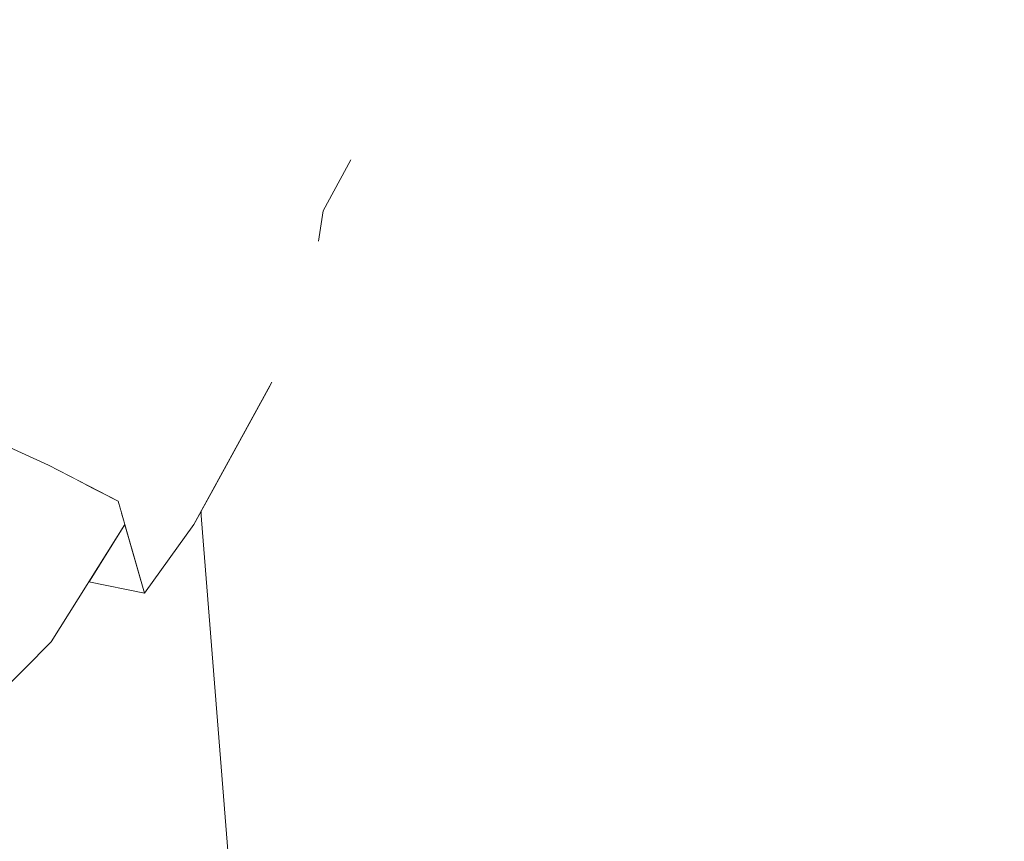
# Model space of a CAD drawing. Header units: millimetres. Extents: x 90539 to 127778, y -34922 to 14506.
# Tile 130 of 256: x 110745 to 111008, y 781 to 1000. Entities that reach past the tile are written whole.
import ezdxf

# ---------------------------------------------------------------- set-up
doc = ezdxf.new("R2010")
doc.units = ezdxf.units.MM
doc.header["$MEASUREMENT"] = 0
doc.linetypes.add('Wipeout_Contour', pattern=[1000, 0, -1000])
for name, color, linetype in [('Nowe_A-Niepełnosprawni', 7, 'Continuous'), ('Nowe_A-Wymiary-Wewnętrzne', 7, 'Continuous'), ('Nowe_A-Wymiary-Zewnętrzne', 7, 'Continuous'), ('Nowe_A-Ściany-Działowe', 7, 'Continuous')]:
    doc.layers.add(name, color=color, linetype=linetype)
for name, color, linetype, lineweight in [('Nowe_A-Niepełnosprawni_Nr_pióra__4', 7, 'Continuous', 13), ('Nowe_A-Wymiary-Wewnętrzne_Nr_pióra__46', 5, 'Continuous', 15), ('Nowe_A-Wymiary-Zewnętrzne_Nr_pióra__46', 5, 'Continuous', 15)]:
    doc.layers.add(name, color=color, linetype=linetype, lineweight=lineweight)
for name, color, linetype, lineweight, true_color in [('Nowe_A-Wymiary-Wewnętrzne_Nr_pióra__45', 7, 'Continuous', 15, 0x40a5ff), ('Nowe_A-Wymiary-Wewnętrzne_Nr_pióra__85', 7, 'Continuous', 13, 0x80c2ff), ('Nowe_A-Wymiary-Zewnętrzne_Nr_pióra__45', 7, 'Continuous', 15, 0x40a5ff), ('Nowe_A-Wymiary-Zewnętrzne_Nr_pióra__85', 7, 'Continuous', 13, 0x80c2ff)]:
    doc.layers.add(name, color=color, linetype=linetype, lineweight=lineweight, true_color=true_color)
doc.styles.add('STYL_AUTOMATYCZNY_2', font='arial.ttf')
doc.dimstyles.new('STYL_AUTOMATYCZNY__1', dxfattribs={"dimtxt": 125, "dimasz": 47.5, "dimexe": 0.18, "dimexo": 20, "dimgap": 0, "dimtad": 1, "dimdec": 1, "dimlfac": 0.1, "dimzin": 0, "dimdsep": 46, "dimtxsty": 'STYL_AUTOMATYCZNY_2', "dimblk": 'ARROWHEAD_11', "dimblk1": 'ARROWHEAD_11', "dimblk2": 'ARROWHEAD_11', "dimcen": 0.09, "dimclrd": 256, "dimclre": 256, "dimclrt": 5, "dimadec": 1, "dimazin": 0, "dimtfac": 1, "dimtdec": 4, "dimtmove": 0, "dimatfit": 3, "dimfxl": 0, "dimtolj": 1, "dimtzin": 0, "dimarcsym": 0})

# ---------------------------------------------------------------- blocks, each defined once
blk = doc.blocks.new('ElemPrzekroju_23')
at = {"color": 254, "linetype": 'Wipeout_Contour', "lineweight": 0, "ltscale": 332437.342955}
blk.add_wipeout([(110802.77, 1046.28), (110803.32, 976.73), (110816.9, 1013.99)], dxfattribs=at).dxf.layer = 'Nowe_A-Niepełnosprawni'
at = {"color": 254, "linetype": 'Wipeout_Contour', "lineweight": 0, "ltscale": 332672.751528}
blk.add_wipeout([(110863.47, 956.69), (110925.89, 918.13), (110870.36, 1023)], dxfattribs=at).dxf.layer = 'Nowe_A-Niepełnosprawni'
at = {"color": 254, "linetype": 'Wipeout_Contour', "lineweight": 0, "ltscale": 333075.361572}
blk.add_wipeout([(110996, 940.97), (111052.99, 941.22), (111013.66, 1004.53)], dxfattribs=at).dxf.layer = 'Nowe_A-Niepełnosprawni'
at = {"color": 254, "linetype": 'Wipeout_Contour', "lineweight": 0, "ltscale": 332310.843353}
blk.add_wipeout([(110754.64, 940.64), (110779.32, 938.46), (110764.31, 998.28)], dxfattribs=at).dxf.layer = 'Nowe_A-Niepełnosprawni'
at = {"color": 254, "linetype": 'Wipeout_Contour', "lineweight": 0, "ltscale": 554179.474533}
blk.add_wipeout([(110815.25, 908.85), (110840.31, 791.6), (110871.96, 787.78), (110817.27, 913.46), (110816.81, 911.72)], dxfattribs=at).dxf.layer = 'Nowe_A-Niepełnosprawni'
at = {"color": 254, "linetype": 'Wipeout_Contour', "lineweight": 0, "ltscale": 332744.66976}
blk.add_wipeout([(110901.15, 812.13), (110949.34, 843.97), (110884.2, 888.97)], dxfattribs=at).dxf.layer = 'Nowe_A-Niepełnosprawni'
at = {"color": 254, "linetype": 'Wipeout_Contour', "lineweight": 0, "ltscale": 1883095.385705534}
blk.add_wipeout([(110718.95, 727.92), (110720.48, 642), (110793.83, 642), (110795.37, 645.81), (110778.39, 649.06), (110781.29, 663.26), (110801, 721.77), (110801.83, 748.62), (110801.83, 763), (110793.41, 868.98), (110791.49, 865.5), (110778.33, 847.23), (110763.53, 850.26), (110753.48, 834.18), (110739.06, 819.66), (110720.73, 790.64), (110719.74, 742.01)], dxfattribs=at).dxf.layer = 'Nowe_A-Niepełnosprawni'
at = {"color": 254, "linetype": 'Wipeout_Contour', "lineweight": 0, "ltscale": 332397.524805}
blk.add_wipeout([(110778.24, 990.43), (110803.32, 976.73), (110802.77, 1046.28)], dxfattribs=at).dxf.layer = 'Nowe_A-Niepełnosprawni'
at = {"color": 254, "linetype": 'Wipeout_Contour', "lineweight": 0, "ltscale": 332858.489499}
blk.add_wipeout([(110922.34, 1029.45), (110940.05, 972.53), (110982.34, 1000.24)], dxfattribs=at).dxf.layer = 'Nowe_A-Niepełnosprawni'
at = {"color": 254, "linetype": 'Wipeout_Contour', "lineweight": 0, "ltscale": 332508.194592}
blk.add_wipeout([(110837.19, 1005.84), (110813.26, 968.36), (110844.91, 976.57)], dxfattribs=at).dxf.layer = 'Nowe_A-Niepełnosprawni'
at = {"color": 254, "linetype": 'Wipeout_Contour', "lineweight": 0, "ltscale": 332300.041233}
blk.add_wipeout([(110754.64, 940.64), (110753.92, 907.7), (110779.32, 938.46)], dxfattribs=at).dxf.layer = 'Nowe_A-Niepełnosprawni'
at = {"color": 254, "linetype": 'Wipeout_Contour', "lineweight": 0, "ltscale": 554049.970203}
blk.add_wipeout([(110818.01, 916.12), (110788.72, 880.86), (110791.49, 865.5), (110816.81, 911.72), (110817.27, 913.46)], dxfattribs=at).dxf.layer = 'Nowe_A-Niepełnosprawni'
at = {"color": 254, "linetype": 'Wipeout_Contour', "lineweight": 0, "ltscale": 443102.21323}
blk.add_wipeout([(110763.53, 850.26), (110778.33, 847.23), (110774.42, 860.9), (110773.09, 865.54)], dxfattribs=at).dxf.layer = 'Nowe_A-Niepełnosprawni'
at = {"color": 254, "linetype": 'Wipeout_Contour', "lineweight": 0, "ltscale": 332229.374329}
blk.add_wipeout([(110750.4, 837.55), (110743.93, 848.21), (110725.92, 806.44)], dxfattribs=at).dxf.layer = 'Nowe_A-Niepełnosprawni'
at = {"color": 254, "linetype": 'Wipeout_Contour', "lineweight": 0, "ltscale": 332893.865845}
blk.add_wipeout([(110949.34, 843.97), (110944.23, 780.99), (110990.75, 841.76)], dxfattribs=at).dxf.layer = 'Nowe_A-Niepełnosprawni'
at = {"color": 254, "linetype": 'Wipeout_Contour', "lineweight": 0, "ltscale": 332562.383794}
blk.add_wipeout([(110840.31, 791.6), (110838.72, 647.56), (110875.77, 730.36)], dxfattribs=at).dxf.layer = 'Nowe_A-Niepełnosprawni'
at = {"color": 254, "linetype": 'Wipeout_Contour', "lineweight": 0, "ltscale": 332591.656337}
blk.add_wipeout([(110863.47, 956.69), (110870.36, 1023), (110844.91, 976.57)], dxfattribs=at).dxf.layer = 'Nowe_A-Niepełnosprawni'
at = {"color": 254, "linetype": 'Wipeout_Contour', "lineweight": 0, "ltscale": 332939.758301}
blk.add_wipeout([(110982.34, 1000.24), (110949.11, 944.47), (110996, 940.97)], dxfattribs=at).dxf.layer = 'Nowe_A-Niepełnosprawni'
at = {"color": 254, "linetype": 'Wipeout_Contour', "lineweight": 0, "ltscale": 554124.722271}
blk.add_wipeout([(110826.02, 949.21), (110813.26, 968.36), (110820.04, 929.2), (110821.07, 932.56), (110824.78, 941.16)], dxfattribs=at).dxf.layer = 'Nowe_A-Niepełnosprawni'
at = {"color": 254, "linetype": 'Wipeout_Contour', "lineweight": 0, "ltscale": 332237.714147}
blk.add_wipeout([(110720.67, 895.87), (110752.74, 881.35), (110753.92, 907.7)], dxfattribs=at).dxf.layer = 'Nowe_A-Niepełnosprawni'
at = {"color": 254, "linetype": 'Wipeout_Contour', "lineweight": 0, "ltscale": 332431.445001}
blk.add_wipeout([(110811.6, 902.12), (110797.75, 876.9), (110812.33, 825.48)], dxfattribs=at).dxf.layer = 'Nowe_A-Niepełnosprawni'
at = {"color": 254, "linetype": 'Wipeout_Contour', "lineweight": 0, "ltscale": 332803.255465}
blk.add_wipeout([(110901.15, 812.13), (110944.23, 780.99), (110949.34, 843.97)], dxfattribs=at).dxf.layer = 'Nowe_A-Niepełnosprawni'
at = {"color": 254, "linetype": 'Wipeout_Contour', "lineweight": 0, "ltscale": 333001.457729}
blk.add_wipeout([(110990.75, 841.76), (110987.07, 779.61), (111014.62, 779.1)], dxfattribs=at).dxf.layer = 'Nowe_A-Niepełnosprawni'
at = {"color": 254, "linetype": 'Wipeout_Contour', "lineweight": 0, "ltscale": 332746.270007}
blk.add_wipeout([(110940.05, 972.53), (110922.34, 1029.45), (110870.36, 1023)], dxfattribs=at).dxf.layer = 'Nowe_A-Niepełnosprawni'
at = {"color": 254, "linetype": 'Wipeout_Contour', "lineweight": 0, "ltscale": 332467.075354}
blk.add_wipeout([(110837.19, 1005.84), (110803.32, 976.73), (110813.26, 968.36)], dxfattribs=at).dxf.layer = 'Nowe_A-Niepełnosprawni'
at = {"color": 254, "linetype": 'Wipeout_Contour', "lineweight": 0, "ltscale": 554190.027926}
blk.add_wipeout([(110821.07, 932.56), (110863.47, 956.69), (110833.39, 962.83), (110826.02, 949.21), (110824.78, 941.16)], dxfattribs=at).dxf.layer = 'Nowe_A-Niepełnosprawni'
at = {"color": 254, "linetype": 'Wipeout_Contour', "lineweight": 0, "ltscale": 332889.634734}
blk.add_wipeout([(110949.11, 944.47), (110929.86, 882.61), (110999.45, 876.33)], dxfattribs=at).dxf.layer = 'Nowe_A-Niepełnosprawni'
at = {"color": 254, "linetype": 'Wipeout_Contour', "lineweight": 0, "ltscale": 332236.718861}
blk.add_wipeout([(110717.07, 923.96), (110753.92, 907.7), (110754.64, 940.64)], dxfattribs=at).dxf.layer = 'Nowe_A-Niepełnosprawni'
at = {"color": 254, "linetype": 'Wipeout_Contour', "lineweight": 0, "ltscale": 443243.185066}
blk.add_wipeout([(110803.55, 914.79), (110788.72, 880.86), (110818.01, 916.12), (110818.5, 919.44)], dxfattribs=at).dxf.layer = 'Nowe_A-Niepełnosprawni'
at = {"color": 254, "linetype": 'Wipeout_Contour', "lineweight": 0, "ltscale": 332882.942171}
blk.add_wipeout([(110927.81, 728.45), (111003.26, 702.25), (110944.23, 780.99)], dxfattribs=at).dxf.layer = 'Nowe_A-Niepełnosprawni'
at = {"color": 254, "linetype": 'Wipeout_Contour', "lineweight": 0, "ltscale": 332379.472957}
blk.add_wipeout([(110778.24, 990.43), (110802.77, 1046.28), (110783.96, 1038.03)], dxfattribs=at).dxf.layer = 'Nowe_A-Niepełnosprawni'
at = {"color": 254, "linetype": 'Wipeout_Contour', "lineweight": 0, "ltscale": 333089.082028}
blk.add_wipeout([(110996, 940.97), (111028.73, 875.63), (111052.99, 941.22)], dxfattribs=at).dxf.layer = 'Nowe_A-Niepełnosprawni'
at = {"color": 254, "linetype": 'Wipeout_Contour', "lineweight": 0, "ltscale": 332360.847892}
blk.add_wipeout([(110788.72, 880.86), (110797, 923.84), (110764.35, 902.14)], dxfattribs=at).dxf.layer = 'Nowe_A-Niepełnosprawni'
at = {"color": 254, "linetype": 'Wipeout_Contour', "lineweight": 0, "ltscale": 665051.710312}
blk.add_wipeout([(110817.27, 913.46), (110871.96, 787.78), (110884.2, 888.97), (110819.06, 923.02), (110818.5, 919.44), (110818.01, 916.12)], dxfattribs=at).dxf.layer = 'Nowe_A-Niepełnosprawni'
at = {"color": 254, "linetype": 'Wipeout_Contour', "lineweight": 0, "ltscale": 332781.181843}
blk.add_wipeout([(110927.81, 728.45), (110944.23, 780.99), (110901.15, 812.13)], dxfattribs=at).dxf.layer = 'Nowe_A-Niepełnosprawni'
at = {"color": 254, "linetype": 'Wipeout_Contour', "lineweight": 0, "ltscale": 332307.291547}
blk.add_wipeout([(110745.04, 1010.73), (110764.31, 998.28), (110783.96, 1038.03)], dxfattribs=at).dxf.layer = 'Nowe_A-Niepełnosprawni'
at = {"color": 254, "linetype": 'Wipeout_Contour', "lineweight": 0, "ltscale": 332748.780982}
blk.add_wipeout([(110925.89, 918.13), (110940.05, 972.53), (110870.36, 1023)], dxfattribs=at).dxf.layer = 'Nowe_A-Niepełnosprawni'
at = {"color": 254, "linetype": 'Wipeout_Contour', "lineweight": 0, "ltscale": 554093.023334}
blk.add_wipeout([(110813.26, 968.36), (110803.55, 914.79), (110818.5, 919.44), (110819.06, 923.02), (110820.04, 929.2)], dxfattribs=at).dxf.layer = 'Nowe_A-Niepełnosprawni'
at = {"color": 254, "linetype": 'Wipeout_Contour', "lineweight": 0, "ltscale": 332940.567549}
blk.add_wipeout([(110999.45, 876.33), (110980.91, 912.27), (110949.11, 944.47)], dxfattribs=at).dxf.layer = 'Nowe_A-Niepełnosprawni'
at = {"color": 254, "linetype": 'Wipeout_Contour', "lineweight": 0, "ltscale": 332352.212346}
blk.add_wipeout([(110797, 923.84), (110779.32, 938.46), (110764.35, 902.14)], dxfattribs=at).dxf.layer = 'Nowe_A-Niepełnosprawni'
at = {"color": 254, "linetype": 'Wipeout_Contour', "lineweight": 0, "ltscale": 554110.184024}
blk.add_wipeout([(110812.38, 903.55), (110811.6, 902.12), (110812.33, 825.48), (110840.31, 791.6), (110815.25, 908.85)], dxfattribs=at).dxf.layer = 'Nowe_A-Niepełnosprawni'
at = {"color": 254, "linetype": 'Wipeout_Contour', "lineweight": 0, "ltscale": 332368.371792}
blk.add_wipeout([(110788.72, 880.86), (110778.33, 847.23), (110791.49, 865.5)], dxfattribs=at).dxf.layer = 'Nowe_A-Niepełnosprawni'
at = {"color": 254, "linetype": 'Wipeout_Contour', "lineweight": 0, "ltscale": 332712.510607}
blk.add_wipeout([(110875.77, 730.36), (110927.81, 728.45), (110901.15, 812.13)], dxfattribs=at).dxf.layer = 'Nowe_A-Niepełnosprawni'
at = {"color": 254, "linetype": 'Wipeout_Contour', "lineweight": 0, "ltscale": 332566.308847}
blk.add_wipeout([(110837.19, 1005.84), (110844.91, 976.57), (110870.36, 1023)], dxfattribs=at).dxf.layer = 'Nowe_A-Niepełnosprawni'
at = {"color": 254, "linetype": 'Wipeout_Contour', "lineweight": 0, "ltscale": 332253.118365}
blk.add_wipeout([(110745.04, 1010.73), (110730.5, 951.11), (110764.31, 998.28)], dxfattribs=at).dxf.layer = 'Nowe_A-Niepełnosprawni'
at = {"color": 254, "linetype": 'Wipeout_Contour', "lineweight": 0, "ltscale": 333005.115036}
blk.add_wipeout([(111013.66, 1004.53), (110982.34, 1000.24), (110996, 940.97)], dxfattribs=at).dxf.layer = 'Nowe_A-Niepełnosprawni'
at = {"color": 254, "linetype": 'Wipeout_Contour', "lineweight": 0, "ltscale": 332426.087938}
blk.add_wipeout([(110797, 923.84), (110813.26, 968.36), (110803.32, 976.73)], dxfattribs=at).dxf.layer = 'Nowe_A-Niepełnosprawni'
at = {"color": 254, "linetype": 'Wipeout_Contour', "lineweight": 0, "ltscale": 332298.884543}
blk.add_wipeout([(110764.35, 902.14), (110752.74, 881.35), (110771.31, 871.74)], dxfattribs=at).dxf.layer = 'Nowe_A-Niepełnosprawni'
at = {"color": 254, "linetype": 'Wipeout_Contour', "lineweight": 0, "ltscale": 332666.712249}
blk.add_wipeout([(110884.2, 888.97), (110871.96, 787.78), (110901.15, 812.13)], dxfattribs=at).dxf.layer = 'Nowe_A-Niepełnosprawni'
at = {"color": 254, "linetype": 'Wipeout_Contour', "lineweight": 0, "ltscale": 333043.345146}
blk.add_wipeout([(111014.62, 779.1), (111028.73, 875.63), (110990.75, 841.76)], dxfattribs=at).dxf.layer = 'Nowe_A-Niepełnosprawni'
at = {"color": 254, "linetype": 'Wipeout_Contour', "lineweight": 0, "ltscale": 443229.17667}
blk.add_wipeout([(110793.44, 869.03), (110793.41, 868.98), (110802.14, 759), (110827.42, 760.88)], dxfattribs=at).dxf.layer = 'Nowe_A-Niepełnosprawni'
at = {"color": 254, "linetype": 'Wipeout_Contour', "lineweight": 0, "ltscale": 332374.045019}
blk.add_wipeout([(110779.32, 938.46), (110803.32, 976.73), (110778.24, 990.43)], dxfattribs=at).dxf.layer = 'Nowe_A-Niepełnosprawni'
at = {"color": 254, "linetype": 'Wipeout_Contour', "lineweight": 0, "ltscale": 332485.018225}
blk.add_wipeout([(110813.26, 968.36), (110826.02, 949.21), (110833.39, 962.83)], dxfattribs=at).dxf.layer = 'Nowe_A-Niepełnosprawni'
at = {"color": 254, "linetype": 'Wipeout_Contour', "lineweight": 0, "ltscale": 332203.261902}
blk.add_wipeout([(110720.67, 895.87), (110753.92, 907.7), (110717.07, 923.96)], dxfattribs=at).dxf.layer = 'Nowe_A-Niepełnosprawni'
at = {"color": 254, "linetype": 'Wipeout_Contour', "lineweight": 0, "ltscale": 332750.403287}
blk.add_wipeout([(110925.89, 918.13), (110884.2, 888.97), (110929.86, 882.61)], dxfattribs=at).dxf.layer = 'Nowe_A-Niepełnosprawni'
at = {"color": 254, "linetype": 'Wipeout_Contour', "lineweight": 0, "ltscale": 333019.86038}
blk.add_wipeout([(111028.73, 875.63), (110980.91, 912.27), (110999.45, 876.33)], dxfattribs=at).dxf.layer = 'Nowe_A-Niepełnosprawni'
at = {"color": 254, "linetype": 'Wipeout_Contour', "lineweight": 0, "ltscale": 443249.727685}
blk.add_wipeout([(110816.81, 911.72), (110791.49, 865.5), (110812.38, 903.55), (110815.25, 908.85)], dxfattribs=at).dxf.layer = 'Nowe_A-Niepełnosprawni'
at = {"color": 254, "linetype": 'Wipeout_Contour', "lineweight": 0, "ltscale": 332295.111389}
blk.add_wipeout([(110761.15, 874.68), (110761.94, 876.59), (110761.25, 876.95)], dxfattribs=at).dxf.layer = 'Nowe_A-Niepełnosprawni'
at = {"color": 254, "linetype": 'Wipeout_Contour', "lineweight": 0, "ltscale": 332930.300383}
blk.add_wipeout([(110990.75, 841.76), (110944.23, 780.99), (110987.07, 779.61)], dxfattribs=at).dxf.layer = 'Nowe_A-Niepełnosprawni'
at = {"color": 254, "linetype": 'Wipeout_Contour', "lineweight": 0, "ltscale": 332513.406696}
blk.add_wipeout([(110840.31, 791.6), (110827.42, 760.88), (110838.72, 647.56)], dxfattribs=at).dxf.layer = 'Nowe_A-Niepełnosprawni'
at = {"color": 254, "linetype": 'Wipeout_Contour', "lineweight": 0, "ltscale": 332391.538158}
blk.add_wipeout([(110779.32, 938.46), (110797, 923.84), (110803.32, 976.73)], dxfattribs=at).dxf.layer = 'Nowe_A-Niepełnosprawni'
at = {"color": 254, "linetype": 'Wipeout_Contour', "lineweight": 0, "ltscale": 554227.957649}
blk.add_wipeout([(110819.06, 923.02), (110884.2, 888.97), (110863.47, 956.69), (110821.07, 932.56), (110820.04, 929.2)], dxfattribs=at).dxf.layer = 'Nowe_A-Niepełnosprawni'
at = {"color": 254, "linetype": 'Wipeout_Contour', "lineweight": 0, "ltscale": 332214.289005}
blk.add_wipeout([(110717.07, 923.96), (110754.64, 940.64), (110730.5, 951.11)], dxfattribs=at).dxf.layer = 'Nowe_A-Niepełnosprawni'
at = {"color": 254, "linetype": 'Wipeout_Contour', "lineweight": 0, "ltscale": 332816.517135}
blk.add_wipeout([(110949.11, 944.47), (110925.89, 918.13), (110929.86, 882.61)], dxfattribs=at).dxf.layer = 'Nowe_A-Niepełnosprawni'
at = {"color": 254, "linetype": 'Wipeout_Contour', "lineweight": 0, "ltscale": 332282.306264}
blk.add_wipeout([(110752.74, 881.35), (110764.35, 902.14), (110753.92, 907.7)], dxfattribs=at).dxf.layer = 'Nowe_A-Niepełnosprawni'
at = {"color": 254, "linetype": 'Wipeout_Contour', "lineweight": 0, "ltscale": 332296.461815}
blk.add_wipeout([(110761.15, 874.68), (110762.85, 876.12), (110762.18, 876.47)], dxfattribs=at).dxf.layer = 'Nowe_A-Niepełnosprawni'
at = {"color": 254, "linetype": 'Wipeout_Contour', "lineweight": 0, "ltscale": 332488.535201}
blk.add_wipeout([(110812.33, 825.48), (110827.42, 760.88), (110840.31, 791.6)], dxfattribs=at).dxf.layer = 'Nowe_A-Niepełnosprawni'
at = {"color": 254, "linetype": 'Wipeout_Contour', "lineweight": 0, "ltscale": 332942.040299}
blk.add_wipeout([(110987.07, 779.61), (110944.23, 780.99), (111003.26, 702.25)], dxfattribs=at).dxf.layer = 'Nowe_A-Niepełnosprawni'
at = {"layer": 'Nowe_A-Niepełnosprawni_Nr_pióra__4', "color": 7, "linetype": 'Continuous', "lineweight": 13}
blk.add_line((110824.78, 941.16), (110826.02, 949.21), dxfattribs=at)
at = {"color": 254, "linetype": 'Wipeout_Contour', "lineweight": 0, "ltscale": 332471.022353}
blk.add_wipeout([(110816.9, 1013.99), (110803.32, 976.73), (110837.19, 1005.84)], dxfattribs=at).dxf.layer = 'Nowe_A-Niepełnosprawni'
at = {"color": 254, "linetype": 'Wipeout_Contour', "lineweight": 0, "ltscale": 332261.813714}
blk.add_wipeout([(110764.31, 998.28), (110730.5, 951.11), (110754.64, 940.64)], dxfattribs=at).dxf.layer = 'Nowe_A-Niepełnosprawni'
at = {"color": 254, "linetype": 'Wipeout_Contour', "lineweight": 0, "ltscale": 332685.212492}
blk.add_wipeout([(110925.89, 918.13), (110863.47, 956.69), (110884.2, 888.97)], dxfattribs=at).dxf.layer = 'Nowe_A-Niepełnosprawni'
at = {"color": 254, "linetype": 'Wipeout_Contour', "lineweight": 0, "ltscale": 332309.040475}
blk.add_wipeout([(110779.32, 938.46), (110753.92, 907.7), (110764.35, 902.14)], dxfattribs=at).dxf.layer = 'Nowe_A-Niepełnosprawni'
at = {"color": 254, "linetype": 'Wipeout_Contour', "lineweight": 0, "ltscale": 553735.898252}
blk.add_wipeout([(110717.12, 882.66), (110761.15, 874.68), (110761.25, 876.95), (110752.74, 881.35), (110726.61, 893.18)], dxfattribs=at).dxf.layer = 'Nowe_A-Niepełnosprawni'
at = {"color": 254, "linetype": 'Wipeout_Contour', "lineweight": 0, "ltscale": 332889.060782}
blk.add_wipeout([(110999.45, 876.33), (110929.86, 882.61), (110949.34, 843.97)], dxfattribs=at).dxf.layer = 'Nowe_A-Niepełnosprawni'
at = {"color": 254, "linetype": 'Wipeout_Contour', "lineweight": 0, "ltscale": 332413.749517}
blk.add_wipeout([(110793.44, 869.05), (110812.33, 825.48), (110797.75, 876.9)], dxfattribs=at).dxf.layer = 'Nowe_A-Niepełnosprawni'
at = {"color": 254, "linetype": 'Wipeout_Contour', "lineweight": 0, "ltscale": 332595.685461}
blk.add_wipeout([(110871.96, 787.78), (110840.31, 791.6), (110875.77, 730.36)], dxfattribs=at).dxf.layer = 'Nowe_A-Niepełnosprawni'
at = {"color": 254, "linetype": 'Wipeout_Contour', "lineweight": 0, "ltscale": 332334.343982}
blk.add_wipeout([(110778.24, 990.43), (110764.31, 998.28), (110779.32, 938.46)], dxfattribs=at).dxf.layer = 'Nowe_A-Niepełnosprawni'
at = {"color": 254, "linetype": 'Wipeout_Contour', "lineweight": 0, "ltscale": 332504.137291}
blk.add_wipeout([(110813.26, 968.36), (110833.39, 962.83), (110844.91, 976.57)], dxfattribs=at).dxf.layer = 'Nowe_A-Niepełnosprawni'
at = {"color": 254, "linetype": 'Wipeout_Contour', "lineweight": 0, "ltscale": 332335.196169}
blk.add_wipeout([(110771.31, 871.74), (110788.72, 880.86), (110764.35, 902.14)], dxfattribs=at).dxf.layer = 'Nowe_A-Niepełnosprawni'
at = {"color": 254, "linetype": 'Wipeout_Contour', "lineweight": 0, "ltscale": 332773.485718}
blk.add_wipeout([(110884.2, 888.97), (110949.34, 843.97), (110929.86, 882.61)], dxfattribs=at).dxf.layer = 'Nowe_A-Niepełnosprawni'
at = {"color": 254, "linetype": 'Wipeout_Contour', "lineweight": 0, "ltscale": 332210.576257}
blk.add_wipeout([(110761.15, 874.68), (110717.12, 882.66), (110721.67, 850.21)], dxfattribs=at).dxf.layer = 'Nowe_A-Niepełnosprawni'
at = {"color": 254, "linetype": 'Wipeout_Contour', "lineweight": 0, "ltscale": 443239.579968}
blk.add_wipeout([(110793.44, 869.03), (110827.42, 760.88), (110812.33, 825.48), (110793.44, 869.05)], dxfattribs=at).dxf.layer = 'Nowe_A-Niepełnosprawni'
at = {"color": 254, "linetype": 'Wipeout_Contour', "lineweight": 0, "ltscale": 332657.42459}
blk.add_wipeout([(110901.15, 812.13), (110871.96, 787.78), (110875.77, 730.36)], dxfattribs=at).dxf.layer = 'Nowe_A-Niepełnosprawni'
at = {"layer": 'Nowe_A-Niepełnosprawni_Nr_pióra__4', "color": 7, "linetype": 'Continuous', "lineweight": 13}
for p, q in [((110752.74, 881.35), (110720.67, 895.87)), ((110802.14, 759), (110793.41, 868.98))]:
    blk.add_line(p, q, dxfattribs=at)
at = {"color": 254, "linetype": 'Wipeout_Contour', "lineweight": 0, "ltscale": 332340.090779}
blk.add_wipeout([(110764.31, 998.28), (110778.24, 990.43), (110783.96, 1038.03)], dxfattribs=at).dxf.layer = 'Nowe_A-Niepełnosprawni'
at = {"color": 254, "linetype": 'Wipeout_Contour', "lineweight": 0, "ltscale": 332554.497999}
blk.add_wipeout([(110863.47, 956.69), (110844.91, 976.57), (110833.39, 962.83)], dxfattribs=at).dxf.layer = 'Nowe_A-Niepełnosprawni'
at = {"color": 254, "linetype": 'Wipeout_Contour', "lineweight": 0, "ltscale": 332425.765869}
blk.add_wipeout([(110797, 923.84), (110803.55, 914.79), (110813.26, 968.36)], dxfattribs=at).dxf.layer = 'Nowe_A-Niepełnosprawni'
at = {"color": 254, "linetype": 'Wipeout_Contour', "lineweight": 0, "ltscale": 332348.627794}
blk.add_wipeout([(110788.72, 880.86), (110771.31, 871.74), (110778.33, 847.23)], dxfattribs=at).dxf.layer = 'Nowe_A-Niepełnosprawni'
at = {"color": 254, "linetype": 'Wipeout_Contour', "lineweight": 0, "ltscale": 332949.078152}
blk.add_wipeout([(110999.45, 876.33), (110949.34, 843.97), (110990.75, 841.76)], dxfattribs=at).dxf.layer = 'Nowe_A-Niepełnosprawni'
at = {"layer": 'Nowe_A-Niepełnosprawni_Nr_pióra__4', "color": 7, "linetype": 'Continuous', "lineweight": 13}
for p, q in [((110833.39, 962.83), (110826.02, 949.21)), ((110778.33, 847.23), (110791.49, 865.5))]:
    blk.add_line(p, q, dxfattribs=at)
at = {"color": 254, "linetype": 'Wipeout_Contour', "lineweight": 0, "ltscale": 332400.34228}
blk.add_wipeout([(110788.72, 880.86), (110803.55, 914.79), (110797, 923.84)], dxfattribs=at).dxf.layer = 'Nowe_A-Niepełnosprawni'
at = {"color": 254, "linetype": 'Wipeout_Contour', "lineweight": 0, "ltscale": 553834.309473}
blk.add_wipeout([(110750.4, 837.55), (110772.19, 868.67), (110771.31, 871.74), (110762.85, 876.12), (110761.15, 874.68)], dxfattribs=at).dxf.layer = 'Nowe_A-Niepełnosprawni'
at = {"color": 254, "linetype": 'Wipeout_Contour', "lineweight": 0, "ltscale": 333029.31208}
blk.add_wipeout([(110999.45, 876.33), (110990.75, 841.76), (111028.73, 875.63)], dxfattribs=at).dxf.layer = 'Nowe_A-Niepełnosprawni'
at = {"layer": 'Nowe_A-Niepełnosprawni_Nr_pióra__4', "color": 7, "linetype": 'Continuous', "lineweight": 13}
blk.add_line((110812.38, 903.55), (110791.49, 865.5), dxfattribs=at)
at = {"color": 254, "linetype": 'Wipeout_Contour', "lineweight": 0, "ltscale": 333017.015411}
blk.add_wipeout([(110996, 940.97), (110980.91, 912.27), (111028.73, 875.63)], dxfattribs=at).dxf.layer = 'Nowe_A-Niepełnosprawni'
at = {"color": 254, "linetype": 'Wipeout_Contour', "lineweight": 0, "ltscale": 332295.392833}
blk.add_wipeout([(110761.15, 874.68), (110762.18, 876.47), (110761.94, 876.59)], dxfattribs=at).dxf.layer = 'Nowe_A-Niepełnosprawni'
at = {"color": 254, "linetype": 'Wipeout_Contour', "lineweight": 0, "ltscale": 332937.602776}
blk.add_wipeout([(110996, 940.97), (110949.11, 944.47), (110980.91, 912.27)], dxfattribs=at).dxf.layer = 'Nowe_A-Niepełnosprawni'
at = {"color": 254, "linetype": 'Wipeout_Contour', "lineweight": 0, "ltscale": 332236.653752}
blk.add_wipeout([(110761.15, 874.68), (110721.67, 850.21), (110743.93, 848.21)], dxfattribs=at).dxf.layer = 'Nowe_A-Niepełnosprawni'
at = {"color": 254, "linetype": 'Wipeout_Contour', "lineweight": 0, "ltscale": 332884.577497}
blk.add_wipeout([(110940.05, 972.53), (110949.11, 944.47), (110982.34, 1000.24)], dxfattribs=at).dxf.layer = 'Nowe_A-Niepełnosprawni'
at = {"color": 254, "linetype": 'Wipeout_Contour', "lineweight": 0, "ltscale": 332265.47639}
blk.add_wipeout([(110743.93, 848.21), (110750.4, 837.55), (110761.15, 874.68)], dxfattribs=at).dxf.layer = 'Nowe_A-Niepełnosprawni'
at = {"layer": 'Nowe_A-Niepełnosprawni_Nr_pióra__4', "color": 7, "linetype": 'Continuous', "lineweight": 13}
blk.add_line((110771.31, 871.74), (110752.74, 881.35), dxfattribs=at)
at = {"color": 254, "linetype": 'Wipeout_Contour', "lineweight": 0, "ltscale": 332827.018508}
blk.add_wipeout([(110925.89, 918.13), (110949.11, 944.47), (110940.05, 972.53)], dxfattribs=at).dxf.layer = 'Nowe_A-Niepełnosprawni'
at = {"color": 254, "linetype": 'Wipeout_Contour', "lineweight": 0, "ltscale": 443062.155625}
blk.add_wipeout([(110750.4, 837.55), (110753.48, 834.18), (110773.09, 865.54), (110772.19, 868.67)], dxfattribs=at).dxf.layer = 'Nowe_A-Niepełnosprawni'
at = {"layer": 'Nowe_A-Niepełnosprawni_Nr_pióra__4', "color": 7, "linetype": 'Continuous', "lineweight": 13}
for p, q in [((110778.33, 847.23), (110771.31, 871.74)), ((110763.53, 850.26), (110778.33, 847.23))]:
    blk.add_line(p, q, dxfattribs=at)
at = {"color": 254, "linetype": 'Wipeout_Contour', "lineweight": 0, "ltscale": 332238.662337}
blk.add_wipeout([(110753.48, 834.18), (110750.4, 837.55), (110725.92, 806.44)], dxfattribs=at).dxf.layer = 'Nowe_A-Niepełnosprawni'
at = {"layer": 'Nowe_A-Niepełnosprawni_Nr_pióra__4', "color": 7, "linetype": 'Continuous', "lineweight": 13}
for p, q in [((110773.09, 865.54), (110753.48, 834.18)), ((110753.48, 834.18), (110725.92, 806.44))]:
    blk.add_line(p, q, dxfattribs=at)
blk = doc.blocks.new('ElemPrzekroju_25')
at = {"color": 254, "linetype": 'Wipeout_Contour', "lineweight": 0, "ltscale": 6815411.693442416}
blk.add_wipeout([(109677.6, 2540), (109677.6, 2100), (110477.6, 2100), (110477.6, 519.19), (110503.66, 549.44), (110520.6, 562.24), (110520.6, 2117), (111654.6, 2117), (111654.6, 0), (111973.1, 0), (111973.1, 2.45), (111943.06, 2.45), (111910.44, 86.95), (111909.1, 94.15), (111909.1, 204.5), (111973.1, 204.5), (111973.1, 205.5), (111908.1, 205.5), (111908.1, 228.49), (111870.92, 228.49), (111870.92, 232.26), (111870.92, 232.76), (111870.9, 257.12), (111870.92, 260.3), (111870.92, 477.41), (111870.9, 514.77), (111870.92, 548.64), (111870.92, 566.63), (111870.72, 573.91), (111870.15, 590.35), (111869.58, 605.28), (111868.94, 621.57), (111868.28, 635.36), (111867.53, 651.5), (111866.73, 666.91), (111866.46, 675.53), (111870.87, 676.73), (111870.92, 687.28), (111870.92, 691.98), (111870.92, 692.51), (111908.1, 692.51), (111908.1, 717), (111918.49, 749.19), (111892.43, 753.66), (111890.42, 755.43), (111889.48, 757.69), (111889.61, 759.5), (111889.69, 759.95), (111890.43, 764.33), (111895.67, 795.02), (111896.27, 798.52), (111897.03, 800.85), (111898.43, 802.31), (111900.88, 803.3), (111934.17, 797.72), (111934, 797.19), (111947.82, 839.98), (111973.27, 839.98), (111973.27, 840), (112527.6, 840), (112527.6, 2540)], dxfattribs=at).dxf.layer = 'Nowe_A-Ściany-Działowe'
blk = doc.blocks.new('*D714')
at = {"layer": 'Nowe_A-Wymiary-Wewnętrzne_Nr_pióra__45', "linetype": 'Continuous', "lineweight": 15, "true_color": 0x40a5ff}
for points in [[(116511.16, 900), (116512.12, 895.22), (116514.83, 891.16), (116518.88, 888.45), (116523.66, 887.5), (116528.45, 888.45), (116532.5, 891.16), (116535.21, 895.22), (116536.16, 900), (116535.21, 904.78), (116532.5, 908.84), (116528.45, 911.55), (116523.66, 912.5), (116518.88, 911.55), (116514.83, 908.84), (116512.12, 904.78)], [(116511.16, 0), (116512.12, -4.78), (116514.83, -8.84), (116518.88, -11.55), (116523.66, -12.5), (116528.45, -11.55), (116532.5, -8.84), (116535.21, -4.78), (116536.16, 0), (116535.21, 4.78), (116532.5, 8.84), (116528.45, 11.55), (116523.66, 12.5), (116518.88, 11.55), (116514.83, 8.84), (116512.12, 4.78)]]:
    blk.add_hatch(color=161, dxfattribs=at).paths.add_polyline_path(points)
at = {"layer": 'Nowe_A-Wymiary-Wewnętrzne_Nr_pióra__45', "color": 161, "linetype": 'Continuous', "lineweight": 15, "true_color": 0x40a5ff}
for centre in [(116523.66, 900), (116523.66, 0)]:
    blk.add_circle(centre, 12.5, dxfattribs=at)
at = {"layer": 'Nowe_A-Wymiary-Wewnętrzne_Nr_pióra__85', "color": 151, "linetype": 'Continuous', "lineweight": 13, "true_color": 0x80c2ff}
for p, q in [((116511.16, 900), (116476.79, 900)), ((116570.54, 900), (116536.16, 900)), ((116523.66, 12.5), (116523.66, 887.5)), ((116511.16, 0), (116476.79, 0)), ((116570.54, 0), (116536.16, 0)), ((116523.66, -25), (116523.66, -12.5))]:
    blk.add_line(p, q, dxfattribs=at)
at = {"layer": 'Nowe_A-Wymiary-Wewnętrzne_Nr_pióra__46', "color": 5, "lineweight": 15, "insert": (116498.66, 283.17), "char_height": 125, "attachment_point": 7, "rotation": 90, "style": 'STYL_AUTOMATYCZNY_2'}
blk.add_mtext('\\A1;{\\pql;\\fArial|b0|i0|c238|p0;\\W1.000000;90,0}', dxfattribs=at)
blk = doc.blocks.new('ARROWHEAD_11')
at = {"color": 0, "linetype": 'Continuous', "lineweight": 0}
blk.add_line((0, 0), (-1, 0), dxfattribs=at)
at = {"color": 0, "linetype": 'Continuous', "lineweight": 0, "const_width": 0.25, "flags": 128}
blk.add_lwpolyline([(-0.125, 0, 1), (0.125, 0, 1)], format="xyb", close=True, dxfattribs=at)
blk = doc.blocks.new('*D748')
at = {"layer": 'Nowe_A-Wymiary-Zewnętrzne_Nr_pióra__45', "linetype": 'Continuous', "lineweight": 15, "true_color": 0x40a5ff}
for points in [[(119375.13, 12845), (119376.08, 12840.22), (119378.79, 12836.16), (119382.84, 12833.45), (119387.63, 12832.5), (119392.41, 12833.45), (119396.47, 12836.16), (119399.18, 12840.22), (119400.13, 12845), (119399.18, 12849.78), (119396.47, 12853.84), (119392.41, 12856.55), (119387.63, 12857.5), (119382.84, 12856.55), (119378.79, 12853.84), (119376.08, 12849.78)], [(119375.13, -450), (119376.08, -454.78), (119378.79, -458.84), (119382.84, -461.55), (119387.63, -462.5), (119392.41, -461.55), (119396.47, -458.84), (119399.18, -454.78), (119400.13, -450), (119399.18, -445.22), (119396.47, -441.16), (119392.41, -438.45), (119387.63, -437.5), (119382.84, -438.45), (119378.79, -441.16), (119376.08, -445.22)]]:
    blk.add_hatch(color=161, dxfattribs=at).paths.add_polyline_path(points)
at = {"layer": 'Nowe_A-Wymiary-Zewnętrzne_Nr_pióra__45', "color": 161, "linetype": 'Continuous', "lineweight": 15, "true_color": 0x40a5ff}
for centre in [(119387.63, 12845), (119387.63, -450)]:
    blk.add_circle(centre, 12.5, dxfattribs=at)
at = {"layer": 'Nowe_A-Wymiary-Zewnętrzne_Nr_pióra__85', "color": 151, "linetype": 'Continuous', "lineweight": 13, "true_color": 0x80c2ff}
for p, q in [((119387.63, 12857.5), (119387.63, 12870)), ((119375.13, 12845), (119340.75, 12845)), ((119434.5, 12845), (119400.13, 12845)), ((119387.63, -437.5), (119387.63, 12832.5)), ((119375.13, -450), (119340.75, -450)), ((119434.5, -450), (119400.13, -450)), ((119387.63, -475), (119387.63, -462.5))]:
    blk.add_line(p, q, dxfattribs=at)
at = {"layer": 'Nowe_A-Wymiary-Zewnętrzne_Nr_pióra__46', "color": 5, "lineweight": 15, "insert": (119362.63, 5911.52), "char_height": 125, "attachment_point": 7, "rotation": 90, "style": 'STYL_AUTOMATYCZNY_2'}
blk.add_mtext('\\A1;{\\pql;\\fArial|b0|i0|c238|p0;\\W1.000000;1\xa0329,5}', dxfattribs=at)

msp = doc.modelspace()

# ---------------------------------------------------------------- block references
at = {"layer": 'Nowe_A-Niepełnosprawni', "lineweight": 0}
msp.add_blockref('ElemPrzekroju_23', (0, 0), dxfattribs=at)

# ---------------------------------------------------------------- next in the draw order: block references
at = {"layer": 'Nowe_A-Ściany-Działowe', "lineweight": 0}
msp.add_blockref('ElemPrzekroju_25', (0, 0), dxfattribs=at)

# ---------------------------------------------------------------- next in the draw order: dimensions: what is measured, and where the dimension line sits
at = {"layer": 'Nowe_A-Wymiary-Wewnętrzne', "color": 151, "linetype": 'Continuous', "lineweight": 13, "true_color": 0x80c2ff}
dim = msp.add_linear_dim(base=(116523.66, 900), p1=(99177.6, 0), p2=(116907.6, 900), angle=90, dimstyle='STYL_AUTOMATYCZNY__1', dxfattribs=at)
dim.commit()
dim.dimension.update_dxf_attribs({"geometry": '*D714', "text_midpoint": (116436.16, 445), "dimtype": 160, "text_rotation": 90})
at = {"layer": 'Nowe_A-Wymiary-Zewnętrzne', "color": 151, "linetype": 'Continuous', "lineweight": 13, "true_color": 0x80c2ff}
dim = msp.add_linear_dim(base=(119387.63, 12845), p1=(95120.09, -450), p2=(98654.74, 12845), angle=90, dimstyle='STYL_AUTOMATYCZNY__1', dxfattribs=at)
dim.commit()
dim.dimension.update_dxf_attribs({"geometry": '*D748', "text_midpoint": (119300.13, 6192.64), "dimtype": 160, "text_rotation": 90})

doc.saveas('drawing.dxf')
